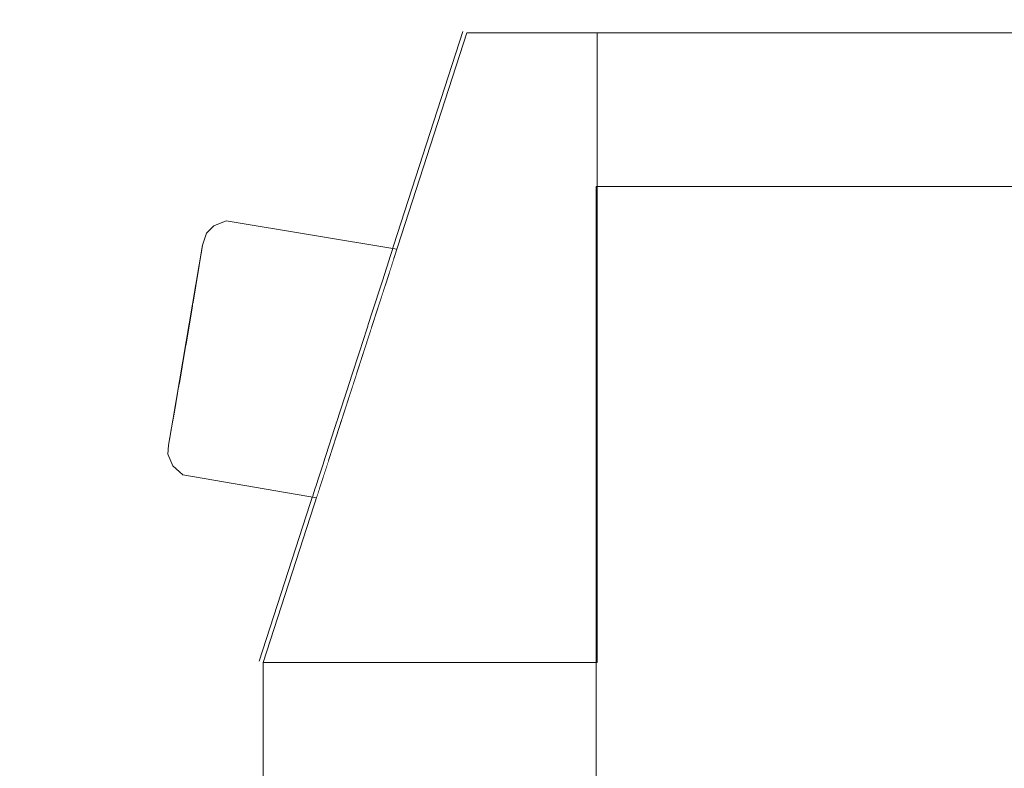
# Model space of a CAD drawing. Header units: millimetres. Extents: x 90539 to 127778, y -34922 to 14506.
# Tile 161 of 256: x 111861 to 112053, y 696 to 843. Entities that reach past the tile are written whole.
import ezdxf

# ---------------------------------------------------------------- set-up
doc = ezdxf.new("R2010")
doc.units = ezdxf.units.MM
doc.header["$MEASUREMENT"] = 0
doc.linetypes.add('Wipeout_Contour', pattern=[1000, 0, -1000])
for name, color, linetype in [('Nowe_A-Armatura', 7, 'Continuous'), ('Nowe_A-Wymiary-Wewnętrzne', 7, 'Continuous'), ('Nowe_A-Wymiary-Zewnętrzne', 7, 'Continuous'), ('Nowe_A-Ściany-Działowe', 7, 'Continuous')]:
    doc.layers.add(name, color=color, linetype=linetype)
for name, color, linetype, lineweight in [('Nowe_A-Armatura_Nr_pióra__2', 8, 'Continuous', 13), ('Nowe_A-Wymiary-Wewnętrzne_Nr_pióra__46', 5, 'Continuous', 15), ('Nowe_A-Wymiary-Zewnętrzne_Nr_pióra__46', 5, 'Continuous', 15)]:
    doc.layers.add(name, color=color, linetype=linetype, lineweight=lineweight)
for name, color, linetype, lineweight, true_color in [('Nowe_A-Wymiary-Wewnętrzne_Nr_pióra__45', 7, 'Continuous', 15, 0x40a5ff), ('Nowe_A-Wymiary-Wewnętrzne_Nr_pióra__85', 7, 'Continuous', 13, 0x80c2ff), ('Nowe_A-Wymiary-Zewnętrzne_Nr_pióra__45', 7, 'Continuous', 15, 0x40a5ff), ('Nowe_A-Wymiary-Zewnętrzne_Nr_pióra__85', 7, 'Continuous', 13, 0x80c2ff)]:
    doc.layers.add(name, color=color, linetype=linetype, lineweight=lineweight, true_color=true_color)
doc.styles.add('STYL_AUTOMATYCZNY_2', font='arial.ttf')
doc.dimstyles.new('STYL_AUTOMATYCZNY__1', dxfattribs={"dimtxt": 125, "dimasz": 47.5, "dimexe": 0.18, "dimexo": 20, "dimgap": 0, "dimtad": 1, "dimdec": 1, "dimlfac": 0.1, "dimzin": 0, "dimdsep": 46, "dimtxsty": 'STYL_AUTOMATYCZNY_2', "dimblk": 'ARROWHEAD_11', "dimblk1": 'ARROWHEAD_11', "dimblk2": 'ARROWHEAD_11', "dimcen": 0.09, "dimclrd": 256, "dimclre": 256, "dimclrt": 5, "dimadec": 1, "dimazin": 0, "dimtfac": 1, "dimtdec": 4, "dimtmove": 0, "dimatfit": 3, "dimfxl": 0, "dimtolj": 1, "dimtzin": 0, "dimarcsym": 0})

# ---------------------------------------------------------------- blocks, each defined once
blk = doc.blocks.new('ElemPrzekroju_25')
at = {"color": 254, "linetype": 'Wipeout_Contour', "lineweight": 0, "ltscale": 6815411.693442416}
blk.add_wipeout([(109677.6, 2540), (109677.6, 2100), (110477.6, 2100), (110477.6, 519.19), (110503.66, 549.44), (110520.6, 562.24), (110520.6, 2117), (111654.6, 2117), (111654.6, 0), (111973.1, 0), (111973.1, 2.45), (111943.06, 2.45), (111910.44, 86.95), (111909.1, 94.15), (111909.1, 204.5), (111973.1, 204.5), (111973.1, 205.5), (111908.1, 205.5), (111908.1, 228.49), (111870.92, 228.49), (111870.92, 232.26), (111870.92, 232.76), (111870.9, 257.12), (111870.92, 260.3), (111870.92, 477.41), (111870.9, 514.77), (111870.92, 548.64), (111870.92, 566.63), (111870.72, 573.91), (111870.15, 590.35), (111869.58, 605.28), (111868.94, 621.57), (111868.28, 635.36), (111867.53, 651.5), (111866.73, 666.91), (111866.46, 675.53), (111870.87, 676.73), (111870.92, 687.28), (111870.92, 691.98), (111870.92, 692.51), (111908.1, 692.51), (111908.1, 717), (111918.49, 749.19), (111892.43, 753.66), (111890.42, 755.43), (111889.48, 757.69), (111889.61, 759.5), (111889.69, 759.95), (111890.43, 764.33), (111895.67, 795.02), (111896.27, 798.52), (111897.03, 800.85), (111898.43, 802.31), (111900.88, 803.3), (111934.17, 797.72), (111934, 797.19), (111947.82, 839.98), (111973.27, 839.98), (111973.27, 840), (112527.6, 840), (112527.6, 2540)], dxfattribs=at).dxf.layer = 'Nowe_A-Ściany-Działowe'
blk = doc.blocks.new('ElemPrzekroju_367')
at = {"color": 254, "linetype": 'Wipeout_Contour', "lineweight": 0, "ltscale": 447811.536087}
blk.add_wipeout([(111947.82, 839.98), (111908.1, 717), (111973.1, 717), (111973.1, 717.85)], dxfattribs=at).dxf.layer = 'Nowe_A-Armatura'
at = {"color": 254, "linetype": 'Wipeout_Contour', "lineweight": 0, "ltscale": 335702.170699}
blk.add_wipeout([(111897.03, 800.85), (111898.53, 800.69), (111898.43, 802.31)], dxfattribs=at).dxf.layer = 'Nowe_A-Armatura'
at = {"color": 254, "linetype": 'Wipeout_Contour', "lineweight": 0, "ltscale": 559853.538356}
blk.add_wipeout([(111973.27, 839.98), (111947.82, 839.98), (111973.1, 717.85), (111973.1, 810), (111973.27, 810)], dxfattribs=at).dxf.layer = 'Nowe_A-Armatura'
at = {"color": 254, "linetype": 'Wipeout_Contour', "lineweight": 0, "ltscale": 335774.879606}
blk.add_wipeout([(111933.55, 795.81), (111901.44, 799.18), (111931.86, 790.56)], dxfattribs=at).dxf.layer = 'Nowe_A-Armatura'
at = {"color": 254, "linetype": 'Wipeout_Contour', "lineweight": 0, "ltscale": 335725.378835}
blk.add_wipeout([(111924.8, 768.7), (111897.27, 774.74), (111894.93, 768.35)], dxfattribs=at).dxf.layer = 'Nowe_A-Armatura'
at = {"color": 254, "linetype": 'Wipeout_Contour', "lineweight": 0, "ltscale": 335741.389109}
blk.add_wipeout([(111894.31, 757.38), (111919.09, 751.04), (111920.79, 756.29)], dxfattribs=at).dxf.layer = 'Nowe_A-Armatura'
at = {"color": 254, "linetype": 'Wipeout_Contour', "lineweight": 0, "ltscale": 336483.629403}
blk.add_wipeout([(111973.27, 840), (111973.27, 810), (112527.6, 810)], dxfattribs=at).dxf.layer = 'Nowe_A-Armatura'
at = {"color": 254, "linetype": 'Wipeout_Contour', "lineweight": 0, "ltscale": 335777.549907}
blk.add_wipeout([(111934, 797.19), (111901.94, 802.12), (111933.55, 795.81)], dxfattribs=at).dxf.layer = 'Nowe_A-Armatura'
at = {"color": 254, "linetype": 'Wipeout_Contour', "lineweight": 0, "ltscale": 335769.754273}
blk.add_wipeout([(111931.86, 790.56), (111900.65, 794.55), (111929.31, 782.68)], dxfattribs=at).dxf.layer = 'Nowe_A-Armatura'
at = {"color": 254, "linetype": 'Wipeout_Contour', "lineweight": 0, "ltscale": 335750.498866}
blk.add_wipeout([(111894.93, 768.35), (111923.33, 764.16), (111924.8, 768.7)], dxfattribs=at).dxf.layer = 'Nowe_A-Armatura'
at = {"color": 254, "linetype": 'Wipeout_Contour', "lineweight": 0, "ltscale": 335738.631756}
blk.add_wipeout([(111919.09, 751.04), (111893.8, 754.44), (111918.64, 749.66)], dxfattribs=at).dxf.layer = 'Nowe_A-Armatura'
at = {"color": 254, "linetype": 'Wipeout_Contour', "lineweight": 0, "ltscale": 337037.167288}
blk.add_wipeout([(112527.6, 810), (112527.6, 840), (111973.27, 840)], dxfattribs=at).dxf.layer = 'Nowe_A-Armatura'
at = {"color": 254, "linetype": 'Wipeout_Contour', "lineweight": 0, "ltscale": 335763.290199}
blk.add_wipeout([(111898.36, 788.54), (111927.85, 778.14), (111929.31, 782.68)], dxfattribs=at).dxf.layer = 'Nowe_A-Armatura'
at = {"color": 254, "linetype": 'Wipeout_Contour', "lineweight": 0, "ltscale": 335755.938873}
blk.add_wipeout([(111924.8, 768.7), (111926.32, 773.42), (111897.27, 774.74)], dxfattribs=at).dxf.layer = 'Nowe_A-Armatura'
at = {"color": 254, "linetype": 'Wipeout_Contour', "lineweight": 0, "ltscale": 335746.564676}
blk.add_wipeout([(111895.1, 762.01), (111920.79, 756.29), (111923.33, 764.16)], dxfattribs=at).dxf.layer = 'Nowe_A-Armatura'
at = {"color": 254, "linetype": 'Wipeout_Contour', "lineweight": 0, "ltscale": 335736.629011}
blk.add_wipeout([(111892.43, 753.66), (111918.49, 749.19), (111918.64, 749.66)], dxfattribs=at).dxf.layer = 'Nowe_A-Armatura'
at = {"layer": 'Nowe_A-Armatura_Nr_pióra__2', "color": 8, "linetype": 'Continuous', "lineweight": 13}
for p, q in [((111973.27, 839.98), (111947.82, 839.98)), ((111973.27, 840), (112527.6, 840))]:
    blk.add_line(p, q, dxfattribs=at)
at = {"color": 254, "linetype": 'Wipeout_Contour', "lineweight": 0, "ltscale": 336875.702194}
blk.add_wipeout([(111973.1, 0), (112450.1, 0), (112450.1, 810)], dxfattribs=at).dxf.layer = 'Nowe_A-Armatura'
at = {"color": 254, "linetype": 'Wipeout_Contour', "lineweight": 0, "ltscale": 335760.307134}
blk.add_wipeout([(111926.32, 773.42), (111927.85, 778.14), (111898.48, 781.82)], dxfattribs=at).dxf.layer = 'Nowe_A-Armatura'
at = {"color": 254, "linetype": 'Wipeout_Contour', "lineweight": 0, "ltscale": 335721.69384}
blk.add_wipeout([(111894.93, 768.35), (111895.1, 762.01), (111923.33, 764.16)], dxfattribs=at).dxf.layer = 'Nowe_A-Armatura'
at = {"color": 254, "linetype": 'Wipeout_Contour', "lineweight": 0, "ltscale": 335712.922566}
blk.add_wipeout([(111892.43, 753.66), (111918.64, 749.66), (111893.8, 754.44)], dxfattribs=at).dxf.layer = 'Nowe_A-Armatura'
at = {"color": 254, "linetype": 'Wipeout_Contour', "lineweight": 0, "ltscale": 336402.63495}
blk.add_wipeout([(112450.1, 810), (111973.1, 810), (111973.1, 0)], dxfattribs=at).dxf.layer = 'Nowe_A-Armatura'
at = {"color": 254, "linetype": 'Wipeout_Contour', "lineweight": 0, "ltscale": 335733.396972}
blk.add_wipeout([(111898.48, 781.82), (111927.85, 778.14), (111898.36, 788.54)], dxfattribs=at).dxf.layer = 'Nowe_A-Armatura'
at = {"color": 254, "linetype": 'Wipeout_Contour', "lineweight": 0, "ltscale": 335715.309443}
blk.add_wipeout([(111894.31, 757.38), (111893.8, 754.44), (111919.09, 751.04)], dxfattribs=at).dxf.layer = 'Nowe_A-Armatura'
at = {"layer": 'Nowe_A-Armatura_Nr_pióra__2', "color": 8, "linetype": 'Continuous', "lineweight": 13}
for p, q in [((111973.27, 810), (111973.27, 839.98)), ((111973.27, 810), (111973.1, 810)), ((112450.1, 810), (111973.27, 810))]:
    blk.add_line(p, q, dxfattribs=at)
at = {"color": 254, "linetype": 'Wipeout_Contour', "lineweight": 0, "ltscale": 335730.611979}
blk.add_wipeout([(111926.32, 773.42), (111898.48, 781.82), (111897.27, 774.74)], dxfattribs=at).dxf.layer = 'Nowe_A-Armatura'
at = {"color": 254, "linetype": 'Wipeout_Contour', "lineweight": 0, "ltscale": 335718.370601}
blk.add_wipeout([(111894.31, 757.38), (111920.79, 756.29), (111895.1, 762.01)], dxfattribs=at).dxf.layer = 'Nowe_A-Armatura'
at = {"color": 254, "linetype": 'Wipeout_Contour', "lineweight": 0, "ltscale": 447765.24454}
blk.add_wipeout([(111908.1, 717), (111908.1, 205.5), (111973.1, 205.5), (111973.1, 206.87)], dxfattribs=at).dxf.layer = 'Nowe_A-Armatura'
at = {"color": 254, "linetype": 'Wipeout_Contour', "lineweight": 0, "ltscale": 335684.174927}
blk.add_wipeout([(111890.43, 764.33), (111889.69, 759.95), (111895.67, 795.02)], dxfattribs=at).dxf.layer = 'Nowe_A-Armatura'
at = {"color": 254, "linetype": 'Wipeout_Contour', "lineweight": 0, "ltscale": 335737.090172}
blk.add_wipeout([(111898.36, 788.54), (111929.31, 782.68), (111900.65, 794.55)], dxfattribs=at).dxf.layer = 'Nowe_A-Armatura'
at = {"color": 254, "linetype": 'Wipeout_Contour', "lineweight": 0, "ltscale": 335858.572045}
blk.add_wipeout([(111908.1, 717), (111973.1, 206.87), (111973.1, 717)], dxfattribs=at).dxf.layer = 'Nowe_A-Armatura'
at = {"layer": 'Nowe_A-Armatura_Nr_pióra__2', "color": 8, "linetype": 'Continuous', "lineweight": 13}
for p, q in [((111973.1, 717), (111973.1, 810)), ((111973.27, 717), (111973.27, 810)), ((111908.1, 717), (111973.1, 717)), ((111908.1, 205.5), (111908.1, 717)), ((111973.1, 717), (111973.27, 717)), ((111973.1, 0), (111973.1, 717))]:
    blk.add_line(p, q, dxfattribs=at)
at = {"color": 254, "linetype": 'Wipeout_Contour', "lineweight": 0, "ltscale": 335742.891313}
blk.add_wipeout([(111901.44, 799.18), (111900.65, 794.55), (111931.86, 790.56)], dxfattribs=at).dxf.layer = 'Nowe_A-Armatura'
at = {"color": 254, "linetype": 'Wipeout_Contour', "lineweight": 0, "ltscale": 335679.563046}
blk.add_wipeout([(111889.61, 759.49), (111890.53, 763.92), (111891.56, 770.83)], dxfattribs=at).dxf.layer = 'Nowe_A-Armatura'
at = {"layer": 'Nowe_A-Armatura_Nr_pióra__2', "color": 8, "linetype": 'Continuous', "lineweight": 13}
blk.add_line((111932.65, 793.02), (111931.86, 790.56), dxfattribs=at)
at = {"color": 254, "linetype": 'Wipeout_Contour', "lineweight": 0, "ltscale": 335746.058091}
blk.add_wipeout([(111900.88, 803.3), (111901.94, 802.12), (111934.17, 797.72)], dxfattribs=at).dxf.layer = 'Nowe_A-Armatura'
at = {"color": 254, "linetype": 'Wipeout_Contour', "lineweight": 0, "ltscale": 335685.721275}
blk.add_wipeout([(111891.56, 770.83), (111896.27, 798.52), (111889.61, 759.49)], dxfattribs=at).dxf.layer = 'Nowe_A-Armatura'
at = {"color": 254, "linetype": 'Wipeout_Contour', "lineweight": 0, "ltscale": 335745.980622}
blk.add_wipeout([(111901.44, 799.18), (111933.55, 795.81), (111901.94, 802.12)], dxfattribs=at).dxf.layer = 'Nowe_A-Armatura'
at = {"color": 254, "linetype": 'Wipeout_Contour', "lineweight": 0, "ltscale": 335694.634183}
blk.add_wipeout([(111894.38, 787.09), (111895.8, 794.23), (111896.27, 798.52)], dxfattribs=at).dxf.layer = 'Nowe_A-Armatura'
at = {"color": 254, "linetype": 'Wipeout_Contour', "lineweight": 0, "ltscale": 335778.16799}
blk.add_wipeout([(111934.17, 797.72), (111901.94, 802.12), (111934, 797.19)], dxfattribs=at).dxf.layer = 'Nowe_A-Armatura'
at = {"color": 254, "linetype": 'Wipeout_Contour', "lineweight": 0, "ltscale": 335690.378802}
blk.add_wipeout([(111891.56, 770.83), (111894.38, 787.09), (111896.27, 798.52)], dxfattribs=at).dxf.layer = 'Nowe_A-Armatura'
at = {"layer": 'Nowe_A-Armatura_Nr_pióra__2', "color": 8, "linetype": 'Continuous', "lineweight": 13}
for p, q in [((111907.33, 717.25), (111947.06, 840.23)), ((111947.82, 839.98), (111908.1, 717)), ((111934.17, 797.72), (111934, 797.19))]:
    blk.add_line(p, q, dxfattribs=at)
at = {"color": 254, "linetype": 'Wipeout_Contour', "lineweight": 0, "ltscale": 335700.580796}
blk.add_wipeout([(111898.06, 795.63), (111898.53, 800.69), (111895.8, 794.23)], dxfattribs=at).dxf.layer = 'Nowe_A-Armatura'
at = {"color": 254, "linetype": 'Wipeout_Contour', "lineweight": 0, "ltscale": 335687.10092}
blk.add_wipeout([(111894.38, 787.09), (111891.56, 770.83), (111893.06, 779.11)], dxfattribs=at).dxf.layer = 'Nowe_A-Armatura'
at = {"color": 254, "linetype": 'Wipeout_Contour', "lineweight": 0, "ltscale": 335709.790463}
blk.add_wipeout([(111898.53, 800.69), (111901.94, 802.12), (111900.88, 803.3)], dxfattribs=at).dxf.layer = 'Nowe_A-Armatura'
at = {"color": 254, "linetype": 'Wipeout_Contour', "lineweight": 0, "ltscale": 335698.664279}
blk.add_wipeout([(111895.94, 787.73), (111898.06, 795.63), (111895.8, 794.23)], dxfattribs=at).dxf.layer = 'Nowe_A-Armatura'
at = {"color": 254, "linetype": 'Wipeout_Contour', "lineweight": 0, "ltscale": 335690.041118}
blk.add_wipeout([(111894.38, 787.09), (111893.06, 779.11), (111894.71, 778.83)], dxfattribs=at).dxf.layer = 'Nowe_A-Armatura'
at = {"color": 254, "linetype": 'Wipeout_Contour', "lineweight": 0, "ltscale": 335700.362193}
blk.add_wipeout([(111898.36, 788.54), (111898.06, 795.63), (111895.94, 787.73)], dxfattribs=at).dxf.layer = 'Nowe_A-Armatura'
at = {"color": 254, "linetype": 'Wipeout_Contour', "lineweight": 0, "ltscale": 335705.885146}
blk.add_wipeout([(111898.06, 795.63), (111898.36, 788.54), (111900.65, 794.55)], dxfattribs=at).dxf.layer = 'Nowe_A-Armatura'
at = {"color": 254, "linetype": 'Wipeout_Contour', "lineweight": 0, "ltscale": 335693.576041}
blk.add_wipeout([(111894.71, 778.83), (111895.94, 787.73), (111894.38, 787.09)], dxfattribs=at).dxf.layer = 'Nowe_A-Armatura'
at = {"color": 254, "linetype": 'Wipeout_Contour', "lineweight": 0, "ltscale": 335706.941274}
blk.add_wipeout([(111898.53, 800.69), (111898.06, 795.63), (111901.44, 799.18)], dxfattribs=at).dxf.layer = 'Nowe_A-Armatura'
at = {"color": 254, "linetype": 'Wipeout_Contour', "lineweight": 0, "ltscale": 335687.221715}
blk.add_wipeout([(111892.85, 769.63), (111894.71, 778.83), (111891.56, 770.83)], dxfattribs=at).dxf.layer = 'Nowe_A-Armatura'
at = {"color": 254, "linetype": 'Wipeout_Contour', "lineweight": 0, "ltscale": 335710.16003}
blk.add_wipeout([(111901.44, 799.18), (111901.94, 802.12), (111898.53, 800.69)], dxfattribs=at).dxf.layer = 'Nowe_A-Armatura'
at = {"color": 254, "linetype": 'Wipeout_Contour', "lineweight": 0, "ltscale": 335698.408458}
blk.add_wipeout([(111894.71, 778.83), (111897.27, 774.74), (111898.48, 781.82)], dxfattribs=at).dxf.layer = 'Nowe_A-Armatura'
at = {"color": 254, "linetype": 'Wipeout_Contour', "lineweight": 0, "ltscale": 335683.073126}
blk.add_wipeout([(111891.98, 761.63), (111892.85, 769.63), (111890.53, 763.92)], dxfattribs=at).dxf.layer = 'Nowe_A-Armatura'
at = {"color": 254, "linetype": 'Wipeout_Contour', "lineweight": 0, "ltscale": 335700.578145}
blk.add_wipeout([(111897.03, 800.85), (111896.27, 798.52), (111898.53, 800.69)], dxfattribs=at).dxf.layer = 'Nowe_A-Armatura'
at = {"color": 254, "linetype": 'Wipeout_Contour', "lineweight": 0, "ltscale": 335697.445416}
blk.add_wipeout([(111898.36, 788.54), (111895.94, 787.73), (111894.71, 778.83)], dxfattribs=at).dxf.layer = 'Nowe_A-Armatura'
at = {"color": 254, "linetype": 'Wipeout_Contour', "lineweight": 0, "ltscale": 335687.845946}
blk.add_wipeout([(111891.98, 761.63), (111894.93, 768.35), (111892.85, 769.63)], dxfattribs=at).dxf.layer = 'Nowe_A-Armatura'
at = {"color": 254, "linetype": 'Wipeout_Contour', "lineweight": 0, "ltscale": 335706.918814}
blk.add_wipeout([(111898.43, 802.31), (111898.53, 800.69), (111900.88, 803.3)], dxfattribs=at).dxf.layer = 'Nowe_A-Armatura'
at = {"color": 254, "linetype": 'Wipeout_Contour', "lineweight": 0, "ltscale": 335699.304706}
blk.add_wipeout([(111894.71, 778.83), (111898.48, 781.82), (111898.36, 788.54)], dxfattribs=at).dxf.layer = 'Nowe_A-Armatura'
at = {"color": 254, "linetype": 'Wipeout_Contour', "lineweight": 0, "ltscale": 335680.007598}
blk.add_wipeout([(111891.98, 761.63), (111890.53, 763.92), (111889.61, 759.49)], dxfattribs=at).dxf.layer = 'Nowe_A-Armatura'
at = {"layer": 'Nowe_A-Armatura_Nr_pióra__2', "color": 8, "linetype": 'Continuous', "lineweight": 13}
blk.add_line((111900.88, 803.3), (111898.43, 802.31), dxfattribs=at)
at = {"color": 254, "linetype": 'Wipeout_Contour', "lineweight": 0, "ltscale": 335699.469217}
blk.add_wipeout([(111898.53, 800.69), (111896.27, 798.52), (111895.8, 794.23)], dxfattribs=at).dxf.layer = 'Nowe_A-Armatura'
at = {"color": 254, "linetype": 'Wipeout_Contour', "lineweight": 0, "ltscale": 335690.091256}
blk.add_wipeout([(111894.71, 778.83), (111892.85, 769.63), (111894.93, 768.35)], dxfattribs=at).dxf.layer = 'Nowe_A-Armatura'
at = {"color": 254, "linetype": 'Wipeout_Contour', "lineweight": 0, "ltscale": 335680.272001}
blk.add_wipeout([(111889.61, 759.49), (111891.07, 756.71), (111891.98, 761.63)], dxfattribs=at).dxf.layer = 'Nowe_A-Armatura'
at = {"layer": 'Nowe_A-Armatura_Nr_pióra__2', "color": 8, "linetype": 'Continuous', "lineweight": 13}
for p, q in [((111898.43, 802.31), (111897.03, 800.85)), ((111897.03, 800.85), (111896.27, 798.52))]:
    blk.add_line(p, q, dxfattribs=at)
at = {"color": 254, "linetype": 'Wipeout_Contour', "lineweight": 0, "ltscale": 335708.386275}
blk.add_wipeout([(111898.06, 795.63), (111900.65, 794.55), (111901.44, 799.18)], dxfattribs=at).dxf.layer = 'Nowe_A-Armatura'
at = {"color": 254, "linetype": 'Wipeout_Contour', "lineweight": 0, "ltscale": 335694.068331}
blk.add_wipeout([(111895.94, 787.73), (111895.8, 794.23), (111894.38, 787.09)], dxfattribs=at).dxf.layer = 'Nowe_A-Armatura'
at = {"color": 254, "linetype": 'Wipeout_Contour', "lineweight": 0, "ltscale": 335695.363784}
blk.add_wipeout([(111894.93, 768.35), (111897.27, 774.74), (111894.71, 778.83)], dxfattribs=at).dxf.layer = 'Nowe_A-Armatura'
at = {"color": 254, "linetype": 'Wipeout_Contour', "lineweight": 0, "ltscale": 335678.281759}
blk.add_wipeout([(111889.48, 757.69), (111891.07, 756.71), (111889.61, 759.49)], dxfattribs=at).dxf.layer = 'Nowe_A-Armatura'
at = {"layer": 'Nowe_A-Armatura_Nr_pióra__2', "color": 8, "linetype": 'Continuous', "lineweight": 13}
blk.add_line((111900.88, 803.3), (111934.17, 797.72), dxfattribs=at)
at = {"color": 254, "linetype": 'Wipeout_Contour', "lineweight": 0, "ltscale": 335687.435239}
blk.add_wipeout([(111894.71, 778.83), (111893.06, 779.11), (111891.56, 770.83)], dxfattribs=at).dxf.layer = 'Nowe_A-Armatura'
at = {"color": 254, "linetype": 'Wipeout_Contour', "lineweight": 0, "ltscale": 335689.384162}
blk.add_wipeout([(111894.93, 768.35), (111891.98, 761.63), (111895.1, 762.01)], dxfattribs=at).dxf.layer = 'Nowe_A-Armatura'
at = {"color": 254, "linetype": 'Wipeout_Contour', "lineweight": 0, "ltscale": 335678.555465}
blk.add_wipeout([(111891.07, 756.71), (111889.48, 757.69), (111890.42, 755.43)], dxfattribs=at).dxf.layer = 'Nowe_A-Armatura'
at = {"layer": 'Nowe_A-Armatura_Nr_pióra__2', "color": 8, "linetype": 'Continuous', "lineweight": 13}
blk.add_line((111889.48, 757.69), (111889.61, 759.49), dxfattribs=at)
at = {"color": 254, "linetype": 'Wipeout_Contour', "lineweight": 0, "ltscale": 335682.898989}
blk.add_wipeout([(111892.85, 769.63), (111891.56, 770.83), (111890.53, 763.92)], dxfattribs=at).dxf.layer = 'Nowe_A-Armatura'
at = {"color": 254, "linetype": 'Wipeout_Contour', "lineweight": 0, "ltscale": 335685.282942}
blk.add_wipeout([(111891.98, 761.63), (111891.07, 756.71), (111894.31, 757.38)], dxfattribs=at).dxf.layer = 'Nowe_A-Armatura'
at = {"layer": 'Nowe_A-Armatura_Nr_pióra__2', "color": 8, "linetype": 'Continuous', "lineweight": 13}
for p, q in [((111896.27, 798.52), (111890.43, 764.33)), ((111890.43, 764.33), (111889.61, 759.49))]:
    blk.add_line(p, q, dxfattribs=at)
at = {"color": 254, "linetype": 'Wipeout_Contour', "lineweight": 0, "ltscale": 335686.499371}
blk.add_wipeout([(111891.07, 756.71), (111893.8, 754.44), (111894.31, 757.38)], dxfattribs=at).dxf.layer = 'Nowe_A-Armatura'
at = {"color": 254, "linetype": 'Wipeout_Contour', "lineweight": 0, "ltscale": 335684.942981}
blk.add_wipeout([(111893.8, 754.44), (111891.07, 756.71), (111892.43, 753.66)], dxfattribs=at).dxf.layer = 'Nowe_A-Armatura'
at = {"color": 254, "linetype": 'Wipeout_Contour', "lineweight": 0, "ltscale": 335681.748723}
blk.add_wipeout([(111890.42, 755.43), (111892.43, 753.66), (111891.07, 756.71)], dxfattribs=at).dxf.layer = 'Nowe_A-Armatura'
at = {"layer": 'Nowe_A-Armatura_Nr_pióra__2', "color": 8, "linetype": 'Continuous', "lineweight": 13}
for p, q in [((111889.48, 757.69), (111890.42, 755.43)), ((111890.42, 755.43), (111892.43, 753.66)), ((111918.49, 749.19), (111892.43, 753.66))]:
    blk.add_line(p, q, dxfattribs=at)
at = {"color": 254, "linetype": 'Wipeout_Contour', "lineweight": 0, "ltscale": 335688.890181}
blk.add_wipeout([(111891.98, 761.63), (111894.31, 757.38), (111895.1, 762.01)], dxfattribs=at).dxf.layer = 'Nowe_A-Armatura'
blk = doc.blocks.new('*D714')
at = {"layer": 'Nowe_A-Wymiary-Wewnętrzne_Nr_pióra__45', "linetype": 'Continuous', "lineweight": 15, "true_color": 0x40a5ff}
for points in [[(116511.16, 900), (116512.12, 895.22), (116514.83, 891.16), (116518.88, 888.45), (116523.66, 887.5), (116528.45, 888.45), (116532.5, 891.16), (116535.21, 895.22), (116536.16, 900), (116535.21, 904.78), (116532.5, 908.84), (116528.45, 911.55), (116523.66, 912.5), (116518.88, 911.55), (116514.83, 908.84), (116512.12, 904.78)], [(116511.16, 0), (116512.12, -4.78), (116514.83, -8.84), (116518.88, -11.55), (116523.66, -12.5), (116528.45, -11.55), (116532.5, -8.84), (116535.21, -4.78), (116536.16, 0), (116535.21, 4.78), (116532.5, 8.84), (116528.45, 11.55), (116523.66, 12.5), (116518.88, 11.55), (116514.83, 8.84), (116512.12, 4.78)]]:
    blk.add_hatch(color=161, dxfattribs=at).paths.add_polyline_path(points)
at = {"layer": 'Nowe_A-Wymiary-Wewnętrzne_Nr_pióra__45', "color": 161, "linetype": 'Continuous', "lineweight": 15, "true_color": 0x40a5ff}
for centre in [(116523.66, 900), (116523.66, 0)]:
    blk.add_circle(centre, 12.5, dxfattribs=at)
at = {"layer": 'Nowe_A-Wymiary-Wewnętrzne_Nr_pióra__85', "color": 151, "linetype": 'Continuous', "lineweight": 13, "true_color": 0x80c2ff}
for p, q in [((116511.16, 900), (116476.79, 900)), ((116570.54, 900), (116536.16, 900)), ((116523.66, 12.5), (116523.66, 887.5)), ((116511.16, 0), (116476.79, 0)), ((116570.54, 0), (116536.16, 0)), ((116523.66, -25), (116523.66, -12.5))]:
    blk.add_line(p, q, dxfattribs=at)
at = {"layer": 'Nowe_A-Wymiary-Wewnętrzne_Nr_pióra__46', "color": 5, "lineweight": 15, "insert": (116498.66, 283.17), "char_height": 125, "attachment_point": 7, "rotation": 90, "style": 'STYL_AUTOMATYCZNY_2'}
blk.add_mtext('\\A1;{\\pql;\\fArial|b0|i0|c238|p0;\\W1.000000;90,0}', dxfattribs=at)
blk = doc.blocks.new('ARROWHEAD_11')
at = {"color": 0, "linetype": 'Continuous', "lineweight": 0}
blk.add_line((0, 0), (-1, 0), dxfattribs=at)
at = {"color": 0, "linetype": 'Continuous', "lineweight": 0, "const_width": 0.25, "flags": 128}
blk.add_lwpolyline([(-0.125, 0, 1), (0.125, 0, 1)], format="xyb", close=True, dxfattribs=at)
blk = doc.blocks.new('*D748')
at = {"layer": 'Nowe_A-Wymiary-Zewnętrzne_Nr_pióra__45', "linetype": 'Continuous', "lineweight": 15, "true_color": 0x40a5ff}
for points in [[(119375.13, 12845), (119376.08, 12840.22), (119378.79, 12836.16), (119382.84, 12833.45), (119387.63, 12832.5), (119392.41, 12833.45), (119396.47, 12836.16), (119399.18, 12840.22), (119400.13, 12845), (119399.18, 12849.78), (119396.47, 12853.84), (119392.41, 12856.55), (119387.63, 12857.5), (119382.84, 12856.55), (119378.79, 12853.84), (119376.08, 12849.78)], [(119375.13, -450), (119376.08, -454.78), (119378.79, -458.84), (119382.84, -461.55), (119387.63, -462.5), (119392.41, -461.55), (119396.47, -458.84), (119399.18, -454.78), (119400.13, -450), (119399.18, -445.22), (119396.47, -441.16), (119392.41, -438.45), (119387.63, -437.5), (119382.84, -438.45), (119378.79, -441.16), (119376.08, -445.22)]]:
    blk.add_hatch(color=161, dxfattribs=at).paths.add_polyline_path(points)
at = {"layer": 'Nowe_A-Wymiary-Zewnętrzne_Nr_pióra__45', "color": 161, "linetype": 'Continuous', "lineweight": 15, "true_color": 0x40a5ff}
for centre in [(119387.63, 12845), (119387.63, -450)]:
    blk.add_circle(centre, 12.5, dxfattribs=at)
at = {"layer": 'Nowe_A-Wymiary-Zewnętrzne_Nr_pióra__85', "color": 151, "linetype": 'Continuous', "lineweight": 13, "true_color": 0x80c2ff}
for p, q in [((119387.63, 12857.5), (119387.63, 12870)), ((119375.13, 12845), (119340.75, 12845)), ((119434.5, 12845), (119400.13, 12845)), ((119387.63, -437.5), (119387.63, 12832.5)), ((119375.13, -450), (119340.75, -450)), ((119434.5, -450), (119400.13, -450)), ((119387.63, -475), (119387.63, -462.5))]:
    blk.add_line(p, q, dxfattribs=at)
at = {"layer": 'Nowe_A-Wymiary-Zewnętrzne_Nr_pióra__46', "color": 5, "lineweight": 15, "insert": (119362.63, 5911.52), "char_height": 125, "attachment_point": 7, "rotation": 90, "style": 'STYL_AUTOMATYCZNY_2'}
blk.add_mtext('\\A1;{\\pql;\\fArial|b0|i0|c238|p0;\\W1.000000;1\xa0329,5}', dxfattribs=at)

msp = doc.modelspace()

# ---------------------------------------------------------------- block references
at = {"layer": 'Nowe_A-Ściany-Działowe', "lineweight": 0}
msp.add_blockref('ElemPrzekroju_25', (0, 0), dxfattribs=at)

# ---------------------------------------------------------------- next in the draw order: block references
at = {"layer": 'Nowe_A-Armatura', "lineweight": 0}
msp.add_blockref('ElemPrzekroju_367', (0, 0), dxfattribs=at)

# ---------------------------------------------------------------- next in the draw order: dimensions: what is measured, and where the dimension line sits
at = {"layer": 'Nowe_A-Wymiary-Wewnętrzne', "color": 151, "linetype": 'Continuous', "lineweight": 13, "true_color": 0x80c2ff}
dim = msp.add_linear_dim(base=(116523.66, 900), p1=(99177.6, 0), p2=(116907.6, 900), angle=90, dimstyle='STYL_AUTOMATYCZNY__1', dxfattribs=at)
dim.commit()
dim.dimension.update_dxf_attribs({"geometry": '*D714', "text_midpoint": (116436.16, 445), "dimtype": 160, "text_rotation": 90})
at = {"layer": 'Nowe_A-Wymiary-Zewnętrzne', "color": 151, "linetype": 'Continuous', "lineweight": 13, "true_color": 0x80c2ff}
dim = msp.add_linear_dim(base=(119387.63, 12845), p1=(95120.09, -450), p2=(98654.74, 12845), angle=90, dimstyle='STYL_AUTOMATYCZNY__1', dxfattribs=at)
dim.commit()
dim.dimension.update_dxf_attribs({"geometry": '*D748', "text_midpoint": (119300.13, 6192.64), "dimtype": 160, "text_rotation": 90})

doc.saveas('drawing.dxf')
